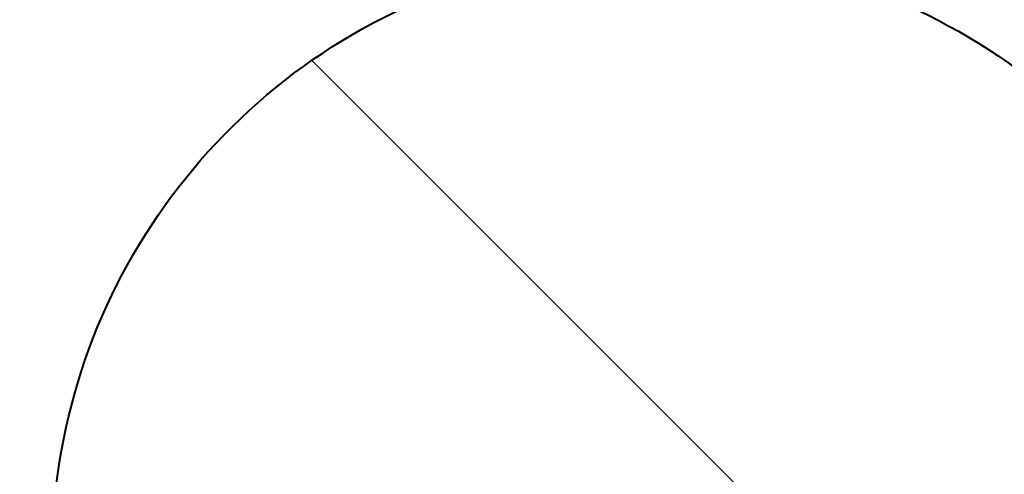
# Model space of a CAD drawing. Header units: metres. Extents: x -138 to 797, y -50 to 519.
# Tile 238 of 256: x 84.871 to 85.887, y 369.05 to 369.519. Entities that reach past the tile are written whole.
import ezdxf
from ezdxf.enums import TextEntityAlignment as Align

# ---------------------------------------------------------------- set-up
doc = ezdxf.new("R2010")
doc.units = ezdxf.units.M
doc.header["$MEASUREMENT"] = 0
for name, color, linetype, lineweight in [('B_ANNO_TEXT', 7, 'Continuous', 18), ('B_DETAIL', 7, 'Continuous', 18), ('B_DETAIL_OBJ', 7, 'Continuous', 40)]:
    doc.layers.add(name, color=color, linetype=linetype, lineweight=lineweight)
doc.styles.add('Annotative', font='calibri.ttf', dxfattribs={"height": 0.0625})

# ---------------------------------------------------------------- blocks, each defined once
blk = doc.blocks.new('*U2946')
at = {"layer": 'B_DETAIL'}
h = blk.add_hatch(dxfattribs=at)
h.set_pattern_fill('ANSI32', color=256, scale=4.592338, angle=90)
h.set_pattern_definition([(135, (238.645, 47.9562), (-1.217727, -1.217727), []), (135, (238.645, 48.768), (-1.217727, -1.217727), [])])
h.paths.add_polyline_path([(201.5441, 106.5058), (197.7325, 106.5058), (197.0085, 105.7754), (197.0085, 104.683), (197.1848, 104.5003), (198.1807, 104.5008, -0.901732), (199.4191, 104.7886), (200.1919, 102.5441, -1), (198.9833, 102.128), (198.852, 102.5094, 0.714138), (197.7332, 102.1256), (197.7325, 100.6626), (201.5441, 100.6626)])
at = {"layer": 'B_DETAIL_OBJ', "flags": 128}
blk.add_lwpolyline([(201.5441, 106.5058), (201.5441, 100.6626), (197.7325, 100.6626), (197.7332, 102.1256, -0.713683), (198.8515, 102.51)], format="xyb", dxfattribs=at)
at = {"layer": 'B_ANNO_TEXT', "style": 'Annotative'}
blk.add_attdef('DIM4', text='', height=1.5, dxfattribs=at).set_placement((77.0824, 152.5336), align=Align.MIDDLE_CENTER)

msp = doc.modelspace()

# ---------------------------------------------------------------- block references
msp.add_blockref('*U2946', (-112.8286, 266.8387))

doc.saveas('drawing.dxf')
